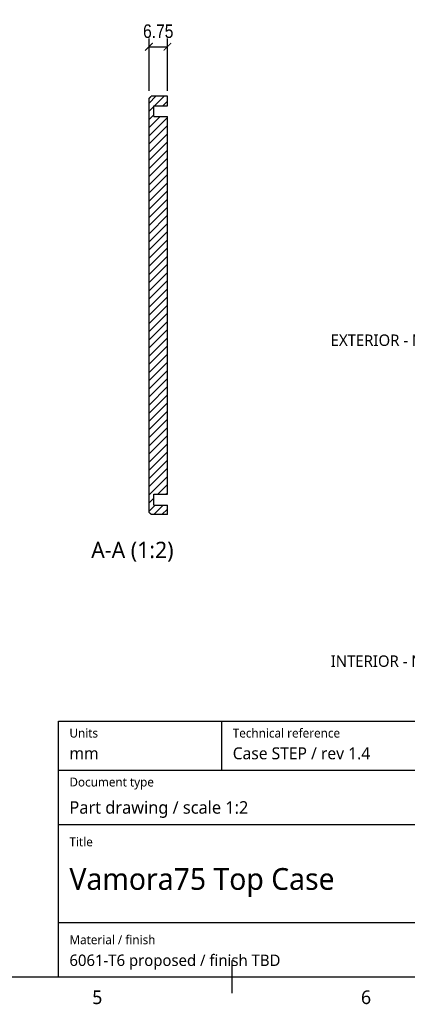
# Model space of a CAD drawing. Header units: millimetres. Extents: x 9 to 415, y 5 to 293.
# Tile 6 of 11: x 223 to 294, y 5 to 186. Entities that reach past the tile are written whole.
import ezdxf

# ---------------------------------------------------------------- set-up
doc = ezdxf.new("R2010")
doc.units = ezdxf.units.MM
for name, color, linetype in [('DIMENSIONS', 7, 'Continuous'), ('HATCH', 7, 'Continuous'), ('NOTES', 7, 'Continuous'), ('VISIBLE', 7, 'Continuous')]:
    doc.layers.add(name, color=color, linetype=linetype)
doc.styles.add('OpenSans', font='OpenSans-Regular.ttf')
doc.styles.add('OpenSansCondensed-Light', font='OpenSansCondensed-Light.ttf')
doc.dimstyles.new('EZDXF', dxfattribs={"dimtxt": 0.25, "dimasz": 0.175, "dimexe": 0.375, "dimexo": 0.125, "dimgap": 0.1, "dimtad": 1, "dimlfac": 100, "dimzin": 12, "dimdsep": 46, "dimtxsty": 'OpenSansCondensed-Light', "dimblk": 'ARCHTICK', "dimcen": 2.5, "dimazin": 3, "dimtfac": 0.5, "dimtmove": 2, "dimatfit": 3})

# ---------------------------------------------------------------- blocks, each defined once
blk = doc.blocks.new('_ARCHTICK')
at = {"color": 0, "linetype": 'BYBLOCK', "const_width": 0.15}
blk.add_lwpolyline([(-0.5, -0.5), (0.5, 0.5)], dxfattribs=at)

msp = doc.modelspace()

# ---------------------------------------------------------------- linework, layer by layer
at = {"layer": 'HATCH'}
for points in [[(246.625, 170.63543), (247.89163, 171.90207)], [(247.65207, 170.1625), (249.39163, 171.90207)], [(249.15207, 170.1625), (250, 171.01043)], [(246.625, 169.13543), (247.5, 170.01043)], [(246.625, 167.63543), (247.5, 168.51043)], [(246.625, 166.13543), (248.65207, 168.1625)], [(246.625, 164.63543), (250, 168.01043)], [(246.625, 163.13543), (250, 166.51043)], [(246.625, 161.63543), (250, 165.01043)], [(246.625, 160.13543), (250, 163.51043)], [(246.625, 158.63543), (250, 162.01043)], [(246.625, 157.13543), (250, 160.51043)], [(246.625, 155.63543), (250, 159.01043)], [(246.625, 154.13543), (250, 157.51043)], [(246.625, 152.63543), (250, 156.01043)], [(246.625, 151.13543), (250, 154.51043)], [(246.625, 149.63543), (250, 153.01043)], [(246.625, 148.13543), (250, 151.51043)], [(246.625, 146.63543), (250, 150.01043)], [(246.625, 145.13543), (250, 148.51043)], [(246.625, 143.63543), (250, 147.01043)], [(246.625, 142.13543), (250, 145.51043)], [(246.625, 140.63543), (250, 144.01043)], [(246.625, 139.13543), (250, 142.51043)], [(246.625, 137.63543), (250, 141.01043)], [(246.625, 136.13543), (250, 139.51043)], [(246.625, 134.63543), (250, 138.01043)], [(246.625, 133.13543), (250, 136.51043)], [(246.625, 131.63543), (250, 135.01043)], [(246.625, 130.13543), (250, 133.51043)], [(246.625, 128.63543), (250, 132.01043)], [(246.625, 127.13543), (250, 130.51043)], [(246.625, 125.63543), (250, 129.01043)], [(246.625, 124.13543), (250, 127.51043)], [(246.625, 122.63543), (250, 126.01043)], [(246.625, 121.13543), (250, 124.51043)], [(246.625, 119.63543), (250, 123.01043)], [(246.625, 118.13543), (250, 121.51043)], [(246.625, 116.63543), (250, 120.01043)], [(246.625, 115.13543), (250, 118.51043)], [(246.625, 113.63543), (250, 117.01043)], [(246.625, 112.13543), (250, 115.51043)], [(246.625, 110.63543), (250, 114.01043)], [(246.625, 109.13543), (250, 112.51043)], [(246.625, 107.63543), (250, 111.01043)], [(246.625, 106.13543), (250, 109.51043)], [(246.625, 104.63543), (250, 108.01043)], [(246.625, 103.13543), (250, 106.51043)], [(246.625, 101.63543), (250, 105.01043)], [(246.625, 100.13543), (250, 103.51043)], [(246.625, 98.63543), (250, 102.01043)], [(248.23957, 98.75), (250, 100.51043)], [(246.625, 97.13543), (247.5, 98.01043)], [(249.73957, 98.75), (250, 99.01043)], [(246.625, 95.63543), (247.73957, 96.75)], [(247.5, 95.01043), (249.23957, 96.75)], [(249, 95.01043), (250, 96.01043)]]:
    msp.add_lwpolyline(points, dxfattribs=at)
at = {"layer": 'VISIBLE'}
for points in [[(15, 10), (410, 10), (410, 287), (15, 287), (15, 10)], [(246.625, 171.50045), (246.6517, 171.52727), (246.67867, 171.55437), (246.70592, 171.58174), (246.73346, 171.6094), (246.76128, 171.63734), (246.78939, 171.66556), (246.81779, 171.69408), (246.84648, 171.72289), (246.87548, 171.75199), (246.90477, 171.7814), (246.93436, 171.8111), (246.96426, 171.84111), (246.99448, 171.87143), (247.025, 171.90207)], [(246.625, 95.41205), (246.625, 171.50045)], [(250, 171.90207), (247.025, 171.90207)], [(247.5, 170.1625), (250, 170.1625)], [(247.5, 168.1625), (247.5, 170.1625)], [(250, 170.1625), (250, 171.90207)], [(247.5, 168.1625), (250, 168.1625)], [(250, 98.75), (250, 168.1625)], [(247.5, 98.75), (250, 98.75)], [(247.5, 96.75), (247.5, 98.75)], [(247.5, 96.75), (250, 96.75)], [(250, 95.01043), (250, 96.75)], [(247.025, 95.01043), (246.99448, 95.04107), (246.96426, 95.07139), (246.93436, 95.1014), (246.90477, 95.1311), (246.87548, 95.16051), (246.84648, 95.18961), (246.81779, 95.21842), (246.78939, 95.24694), (246.76128, 95.27516), (246.73346, 95.3031), (246.70592, 95.33076), (246.67867, 95.35813), (246.6517, 95.38523), (246.625, 95.41205)], [(250, 95.01043), (247.025, 95.01043)], [(230, 10), (230, 57), (410, 57)], [(260, 48), (260, 57)], [(230, 48), (410, 48)], [(230, 38), (410, 38)], [(230, 20), (410, 20)], [(261.875, 7), (261.875, 13)]]:
    msp.add_lwpolyline(points, dxfattribs=at)

# ---------------------------------------------------------------- texts
at = {"layer": 'NOTES', "style": 'OpenSans'}
for s, height, p in [('EXTERIOR - NTS', 2.1, (280, 126)), ('A-A (1:2)', 3, (236, 87)), ('INTERIOR - NTS', 2.1, (280, 67)), ('Units', 1.65, (232, 54)), ('Technical reference', 1.65, (262, 54)), ('mm', 2.2, (232, 50)), ('Case STEP / rev 1.4', 2.2, (262, 50)), ('Document type', 1.65, (232, 45)), ('Part drawing / scale 1:2', 2.3, (232, 40)), ('Title', 1.65, (232, 34)), ('Vamora75 Top Case', 4, (232, 26)), ('Material / finish', 1.65, (232, 16)), ('6061-T6 proposed / finish TBD', 2.1, (232, 12)), ('5', 2.5, (236.1875, 5)), ('6', 2.5, (285.5625, 5))]:
    msp.add_text(s, height=height, dxfattribs=at).set_placement(p)

# ---------------------------------------------------------------- dimensions: what is measured, and where the dimension line sits
at = {"layer": 'DIMENSIONS'}
msp.add_linear_dim(base=(246.625, 181), p1=(246.625, 171.9125), p2=(250, 171.9125), text='6.75', dimstyle='EZDXF', override={"dimtxt": 2.5, "dimasz": 1.4, "dimexe": 1.5, "dimexo": 1, "dimtad": 1, "dimdec": 3, "dimlfac": 2, "dimzin": 8}, dxfattribs=at).render()

doc.saveas('drawing.dxf')
